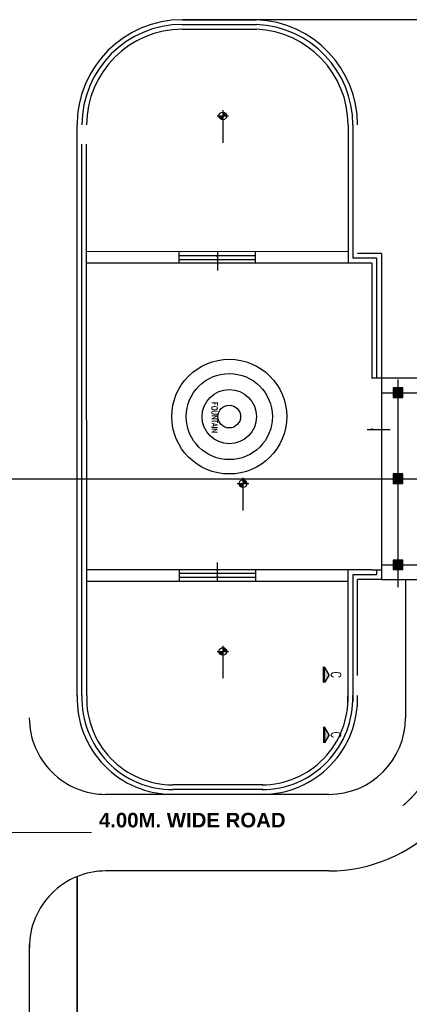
# Model space of a CAD drawing. Header units: inches. Extents: x 0 to 1544102, y -90707 to 23144100.
# Tile 146 of 155: x 1133696 to 1154035, y 684847 to 736324. Entities that reach past the tile are written whole.
import ezdxf
from ezdxf.enums import TextEntityAlignment as Align

# ---------------------------------------------------------------- set-up
doc = ezdxf.new("R2010")
doc.units = ezdxf.units.IN
doc.header["$LTSCALE"] = 1800
doc.header["$MEASUREMENT"] = 0
doc.linetypes.add('CENTRE', pattern=[1.5, 0.75, -0.25, 0.25, -0.25])
doc.linetypes.add('Grid Line', pattern=[22.225, 12.7, -3.175, 3.175, -3.175])
doc.layers.get('0').update_dxf_attribs({"color": 253})
for name, color, linetype in [('1', 7, 'Continuous'), ('Road', 3, 'Continuous'), ('ROAD BOP', 40, 'Continuous'), ('Road Sides', 11, 'Continuous')]:
    doc.layers.add(name, color=color, linetype=linetype)
doc.styles.add('ARIAL', font='arial.ttf')
doc.styles.add('Arial_B', font='arialbd.ttf', dxfattribs={"height": 507.378101})
doc.styles.add('COMPLEX', font='complex')
doc.styles.add('ROMANS', font='romans.shx')
doc.dimstyles.new('Diagonal_-_2_5mm_Arial_2', dxfattribs={"dimscale": 304.8, "dimtxt": 245.883234, "dimasz": 0.984252, "dimexe": 0.787402, "dimexo": 0.492126, "dimgap": 0.574147, "dimtad": 1, "dimdec": 0, "dimzin": 0, "dimdsep": 46, "dimtxsty": 'ARIAL', "dimblk1": 'OBLIQUE', "dimblk2": 'OBLIQUE', "dimsah": 1, "dimcen": 0.09, "dimdle": 0.787402, "dimclrd": 256, "dimclre": 256, "dimazin": 0, "dimtfac": 1, "dimtdec": 0, "dimtix": 1, "dimtmove": 0, "dimatfit": 3, "dimfxl": 1, "dimtvp": 1, "dimtolj": 1, "dimtzin": 0, "dimarcsym": 2})

# ---------------------------------------------------------------- blocks, each defined once
blk = doc.blocks.new('Spot Elevations - M_Spot Elevation - Target Filled-23738-Level 1')
h = blk.add_hatch(color=256)
edge = h.paths.add_edge_path(flags=0)
edge.add_line((0, 0), (-2, 0))
edge.add_arc((0, 0), 2, 90, 180, ccw=False)
edge.add_line((0, 2), (0, 0))
h = blk.add_hatch(color=256)
edge = h.paths.add_edge_path(flags=0)
edge.add_line((0, 0), (2, 0))
edge.add_arc((0, 0), 2, 270, 360, ccw=False)
edge.add_line((0, -2), (0, 0))
for p, q in [((-3, 0), (14, 0)), ((0, -3), (0, 3))]:
    blk.add_line(p, q)
blk.add_circle((0, 0), 2)
blk = doc.blocks.new('_Oblique')
at = {"color": 0, "linetype": 'ByBlock', "lineweight": -2}
blk.add_line((-0.5, -0.5), (0.5, 0.5), dxfattribs=at)
blk = doc.blocks.new('A$C6CC2746C')
for points in [[(-27656, -23361), (-27656, -22861), (-28156, -22861), (-28156, -23361)], [(-23156, -23361), (-23156, -22861), (-23656, -22861), (-23656, -23361)], [(-18656, -23361), (-18656, -22861), (-19156, -22861), (-19156, -23361)]]:
    blk.add_hatch(color=256).paths.add_polyline_path(points, flags=0)
at = {"linetype": 'Grid Line'}
for p, q in [((-27906, -23976), (-27906, 12805)), ((-23406, -23976), (-23406, 12819)), ((-18906, -23976), (-18906, 12754)), ((-4907, -26719), (-4903, -46115))]:
    blk.add_line(p, q, dxfattribs=at)
for p, q in [((-18141, -23976), (-18141, -17676)), ((-28671, -18719), (-28671, -23976)), ((-27656, -22861), (-28156, -22861)), ((-28156, -22861), (-28156, -23361)), ((-27656, -23361), (-27656, -22861)), ((-23156, -22861), (-23656, -22861)), ((-23656, -22861), (-23656, -23361)), ((-23156, -23361), (-23156, -22861)), ((-18656, -22861), (-19156, -22861)), ((-19156, -22861), (-19156, -23361)), ((-18656, -23361), (-18656, -22861)), ((-28156, -23361), (-27656, -23361)), ((-23656, -23361), (-23156, -23361)), ((-19156, -23361), (-18656, -23361))]:
    blk.add_line(p, q)
at = {"ltscale": 500}
for p, q in [((-28589, -23111), (-17739, -23111)), ((-35279, -25722), (-35282, -39361)), ((-34681, -25719), (-34679, -39364)), ((-18641, -25722), (-18638, -39361)), ((-18041, -25722), (-18038, -39361)), ((-34681, -30542), (-35281, -30542)), ((-34680, -30542), (-35280, -30542)), ((-35064, -30542), (-35065, -34542)), ((-34858, -30542), (-34858, -34542)), ((-18640, -30542), (-18040, -30542)), ((-18454, -30542), (-18453, -34542)), ((-18248, -30542), (-18247, -34542)), ((-34681, -34542), (-35281, -34542)), ((-18639, -34542), (-18039, -34542))]:
    blk.add_line(p, q, dxfattribs=at)
at = {"lineweight": 25}
for p, q in [((-35181, -23976), (-35181, -25219)), ((-35181, -23976), (-18141, -23976)), ((-28671, -23976), (-28671, -24476)), ((-18641, -24476), (-18641, -23976)), ((-18141, -23976), (-18141, -25222)), ((-34931, -24226), (-34931, -25469)), ((-34931, -24226), (-28671, -24226)), ((-34681, -24476), (-34681, -25719)), ((-34681, -24476), (-28671, -24476)), ((-18641, -24226), (-18391, -24226)), ((-18641, -24476), (-18641, -25722)), ((-18391, -24226), (-18391, -25472)), ((-13129, -25222), (-18141, -25222)), ((-41906, -25467), (-34931, -25469)), ((-41906, -25717), (-34681, -25719)), ((-18641, -25722), (-13131, -25722)), ((-18391, -25472), (-13131, -25472)), ((-13130, -25722), (-11740, -25724)), ((-13129, -25472), (-11735, -25474)), ((-7407, -30165), (-7405, -34859)), ((-7157, -30163), (-7155, -34859)), ((-6907, -30224), (-6904, -34921)), ((-47407, -34366), (-47404, -30491)), ((-47157, -34366), (-47154, -30496)), ((-46907, -34366), (-46904, -30502)), ((-12064, -39360), (-40904, -39365)), ((-12068, -39610), (-40904, -39615)), ((-12041, -39860), (-41904, -39865))]:
    blk.add_line(p, q, dxfattribs=at)
at = {"color": 2}
for p, q in [((-13164, -26701), (-13579, -26940)), ((-13164, -26701), (-12749, -26940)), ((-10023, -26701), (-10439, -26940)), ((-10023, -26701), (-9608, -26940)), ((-12749, -26940), (-13579, -26940)), ((-12749, -27002), (-13579, -27002)), ((-10439, -26940), (-9608, -26940)), ((-10439, -27002), (-9608, -27002))]:
    blk.add_line(p, q, dxfattribs=at)
for radius in [3000, 2250, 1420, 590]:
    blk.add_circle((-26656, -31919), radius)
at = {"linetype": 'Grid Line'}
blk.add_arc((-10907, -26719), 6000, 0, 90, dxfattribs=at)
at = {"ltscale": 100}
blk.add_arc((-6907, -26719), 4000, 0, 0, dxfattribs=at)
at = {"lineweight": 25}
for centre, radius, start, end in [((-41907, -30719), 5502, 89.9819, 177.6195), ((-11910, -30224), 5003, 0.0007, 91.9375), ((-41907, -30719), 5252, 89.9819, 177.5645), ((-41907, -30719), 5002, 89.9818, 177.5055), ((-11910, -30224), 4753, 0.0007, 91.9375), ((-11910, -30224), 4503, 0.0015, 91.9917), ((-41906, -34363), 5502, 180.0237, 270.0179), ((-41906, -34363), 5252, 180.0255, 270.0181), ((-41906, -34363), 5002, 180.0273, 270.0182), ((-11907, -34859), 5003, 268.1125, 0), ((-11908, -34859), 4753, 268.0625, 359.9993), ((-11908, -34859), 4503, 268.0083, 359.9985)]:
    blk.add_arc(centre, radius, start, end, dxfattribs=at)
at = {"color": 2}
for points in [[(-12749, -26940), (-13164, -26701), (-13155, -26940), (-13579, -26940)], [(-10439, -26940), (-10023, -26701), (-10032, -26940), (-9608, -26940)], [(-13155, -26940), (-13579, -26940), (-13152, -26857), (-13152, -26940)], [(-10032, -26940), (-9608, -26940), (-10035, -26857), (-10035, -26940)]]:
    blk.add_solid(points, dxfattribs=at)
at = {"layer": 'ROAD BOP', "ltscale": 100}
for p, q in [((-18141, -22719), (-10907, -22719)), ((-6907, -26720), (-6903, -38358)), ((-2907, -26719), (-2903, -38357))]:
    blk.add_line(p, q, dxfattribs=at)
for centre, radius, start, end in [((-10907, -26719), 8000, 0, 90), ((-10907, -26719), 4000, 0, 90), ((-10906, -38359), 4000, 270.0118, 0.0236), ((1097, -38357), 4000, 180, 270.0118)]:
    blk.add_arc(centre, radius, start, end, dxfattribs=at)
at = {"xscale": 99.99999999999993, "yscale": 99.99999999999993, "zscale": 99.99999999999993}
for p in [(-23151, -31204), (-42376, -32254), (-14378, -32254)]:
    blk.add_blockref('Spot Elevations - M_Spot Elevation - Target Filled-23738-Level 1', p, dxfattribs=at)
at = {"linetype": 'ByBlock', "style": 'COMPLEX', "width": 0.75}
for p in [(-13164, -26345), (-10023, -26345)]:
    blk.add_text('C', height=500, dxfattribs=at).set_placement(p, align=Align.MIDDLE_CENTER)
at = {"style": 'ROMANS', "width": 0.8}
blk.add_text('FOUNTAIN', height=300, dxfattribs=at).set_placement((-27413, -32837))
at = {"ltscale": 500}
for points in [[(-25989, -24719), (-25989, -23516)], [(-35281, -32542), (-34289, -32542)], [(-18031, -32542), (-19023, -32542)]]:
    blk.add_leader(points, dimstyle='Diagonal_-_2_5mm_Arial_2', override={"dimtad": 0}, dxfattribs=at)
at = {"color": 7, "insert": (-5941, -38726), "char_height": 761.07, "width": 24210, "attachment_point": 1, "rotation": 90, "line_spacing_factor": 0.938532, "style": 'Arial_B', "bg_fill": 2}
blk.add_mtext('4.00M. WIDE ROAD', dxfattribs=at)
blk = doc.blocks.new('key plan')
at = {"linetype": 'CENTRE', "ltscale": 500}
blk.add_line((-200000, 17708.9), (-200000, -385146.3), dxfattribs=at)
at = {"layer": 'Road', "ltscale": 100}
blk.add_line((-254235.7, -1014.2), (-224353.4, -1008.1), dxfattribs=at)
at = {"layer": 'Road'}
blk.add_line((-175999.9, -357250), (-175999.9, -9002.9), dxfattribs=at)
at = {"layer": 'Road Sides', "color": 74, "ltscale": 100, "const_width": 100}
blk.add_lwpolyline([(-254235.7, -3500), (-220796.5, -3500)], dxfattribs=at)
at = {"ltscale": 100, "rotation": 180}
blk.add_blockref('A$C6CC2746C', (-223406.1, -43361), dxfattribs=at)
at = {"layer": '1', "color": 8, "linetype": 'CENTRE', "ltscale": 500}
blk.add_line((-200000, 121323.7), (-200000, -410907.3), dxfattribs=at)

msp = doc.modelspace()

# ---------------------------------------------------------------- block references
at = {"rotation": 89.99999999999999}
msp.add_blockref('key plan', (1133194.68, 912322.72), dxfattribs=at)

doc.saveas('drawing.dxf')
